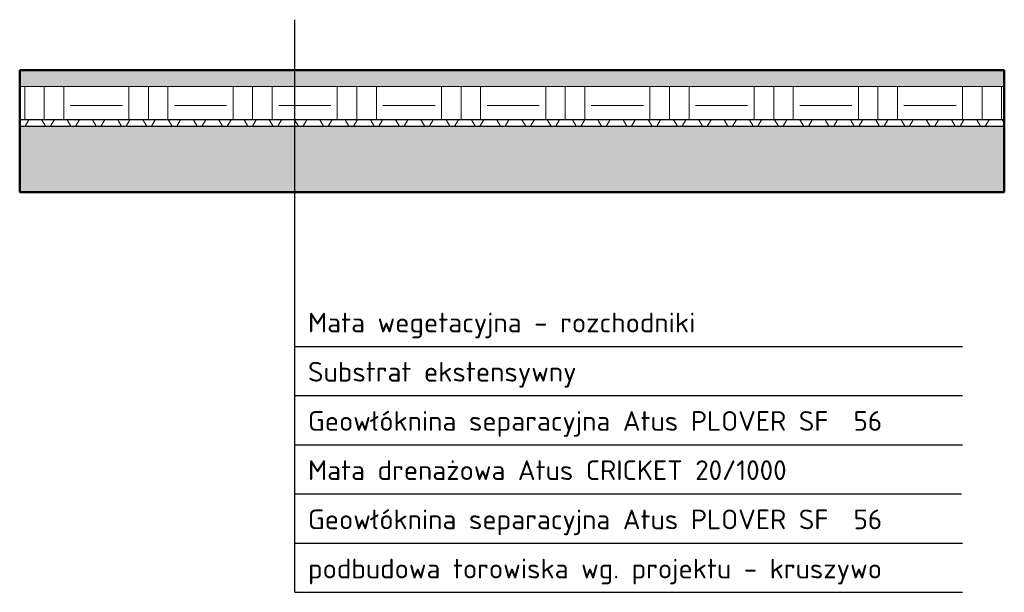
# Model space of a CAD drawing. Header units: millimetres. Extents: x -16480 to -13480, y -1172 to 574.
import ezdxf

# ---------------------------------------------------------------- set-up
doc = ezdxf.new("R2010")
doc.units = ezdxf.units.MM
for name, color, linetype, lineweight in [('A-FLOR', 192, 'Continuous', 18), ('A-FLOR-MCUT', 51, 'Continuous', 18), ('A-FLOR-PATT', 8, 'Continuous', 50)]:
    doc.layers.add(name, color=color, linetype=linetype, lineweight=lineweight)

msp = doc.modelspace()

# ---------------------------------------------------------------- hatches: boundary and pattern name
at = {"layer": 'A-FLOR-PATT', "lineweight": 18}
h = msp.add_hatch(dxfattribs=at)
h.set_pattern_fill('FP1_2', color=256, style=0, pattern_type=2)
h.set_pattern_definition([(0, (-14738.63, 569.968), (101.6, 25.4), [8.382, -67.818, 8.382, -67.818, -406.4]), (0, (-14738.63, 569.968), (101.6, 25.4), [-152.4, 8.382, -144.018, 8.382, -67.818, -177.8]), (0, (-14738.63, 569.968), (101.6, 25.4), [-381, 8.382, -42.418, 8.382, -118.618]), (120, (-14700.53, 582.668), (-72.79705, 75.28818), [8.382, -67.818, 8.382, -67.818, -406.4]), (120, (-14700.53, 582.668), (-72.79705, 75.28818), [-152.4, 8.382, -144.018, 8.382, -67.818, -177.8]), (120, (-14700.53, 582.668), (-72.79705, 75.28818), [-381, 8.382, -42.418, 8.382, -118.618]), (240, (-14687.83, 633.468), (-28.80295, -100.68818), [8.382, -67.818, 8.382, -67.818, -406.4]), (240, (-14687.83, 633.468), (-28.80295, -100.68818), [-152.4, 8.382, -144.018, 8.382, -67.818, -177.8]), (240, (-14687.83, 633.468), (-28.80295, -100.68818), [-381, 8.382, -42.418, 8.382, -118.618])])
h.paths.add_polyline_path([(-13480.1, 370), (-13480.1, 420), (-16480.1, 420), (-16480.1, 370)])
h = msp.add_hatch(dxfattribs=at)
h.set_pattern_fill('FP1_3', color=256, style=0, pattern_type=2)
h.set_pattern_definition([(0, (-14738.63, 569.97), (158.75, 158.75), [158.75, -158.75]), (0, (-14738.63, 629.5), (158.75, 158.75), [158.75, -158.75]), (0, (-14738.63, 689.03), (158.75, 158.75), [158.75, -158.75]), (90, (-14718.79, 708.87), (-158.75, 158.75), [158.75, -158.75]), (90, (-14659.25, 708.87), (-158.75, 158.75), [158.75, -158.75]), (90, (-14599.72, 708.87), (-158.75, 158.75), [158.75, -158.75])])
h.paths.add_polyline_path([(-13480.1, 270), (-13480.1, 370), (-16480.1, 370), (-16480.1, 270)])
h = msp.add_hatch(dxfattribs=at)
h.set_pattern_fill('FP1_4', color=256, style=0, pattern_type=2)
h.set_pattern_definition([(0, (-14738.63, 569.97), (0, 66.675), []), (60, (-14738.63, 569.97), (-57.7422, 33.3375), []), (120, (-14738.63, 569.97), (-57.7422, -33.3375), [])])
h.paths.add_polyline_path([(-13480.1, 249), (-13480.1, 269), (-16480.1, 269), (-16480.1, 249)])
h = msp.add_hatch(dxfattribs=at)
h.set_pattern_fill('FP1_1', color=256, angle=-198.435, style=0, pattern_type=2)
h.set_pattern_definition([(251.565, (-14980.135, 385.68), (0.0003, -137.1597), [18.072, -415.666]), (225, (-14985.85, 368.53), (0.0001, -137.1603), [24.247, -169.727]), (180, (-15003, 351.39), (0.0001, -137.16), [22.86, -114.3]), (135, (-15025.855, 351.39), (0.0001, -137.1603), [24.247, -169.727]), (108.435, (-15043, 368.533), (-8e-05, -137.1597), [18.072, -415.666]), (108.435, (-14980.135, 385.68), (-8e-05, -137.1597), [18.072, -415.666]), (135, (-14985.85, 402.82), (0.0001, -137.1603), [24.247, -169.727]), (180, (-15003, 419.97), (0.0001, -137.16), [22.86, -114.3]), (225, (-15025.855, 419.97), (0.0001, -137.1603), [24.247, -169.727]), (251.565, (-15043, 402.822), (0.0003, -137.1597), [18.072, -415.666]), (251.565, (-15048.715, 334.242), (0.0003, -137.1597), [18.072, -415.666]), (206.565, (-15054.43, 317.1), (-7e-06, -137.16), [12.779, -293.92]), (206.565, (-15191.59, 317.1), (-7e-06, -137.16), [12.779, -293.92]), (180, (-15065.86, 311.38), (0.0001, -137.16), [11.43, -125.73]), (153.435, (-15077.29, 311.38), (0.0002, -137.16), [12.779, -293.92]), (153.435, (-15214.45, 311.38), (0.0002, -137.16), [12.779, -293.92]), (108.435, (-15088.72, 317.097), (-8e-05, -137.1597), [18.072, -415.666]), (108.435, (-15048.715, 334.242), (-8e-05, -137.1597), [18.072, -415.666]), (153.435, (-15054.43, 351.39), (0.0002, -137.16), [12.779, -293.92]), (153.435, (-15191.59, 351.39), (0.0002, -137.16), [12.779, -293.92]), (180, (-15065.86, 357.1), (0.0001, -137.16), [11.43, -125.73]), (206.565, (-15077.29, 357.1), (-7e-06, -137.16), [12.779, -293.92]), (206.565, (-15214.45, 357.1), (-7e-06, -137.16), [12.779, -293.92]), (251.565, (-15088.72, 351.388), (0.0003, -137.1597), [18.072, -415.666]), (243.435, (-14985.85, 317.1), (0.0002, -137.1604), [12.779, -293.92]), (225, (-14991.57, 305.67), (0.0001, -137.1603), [8.082, -185.891]), (180, (-14997.28, 299.95), (0.0001, -137.16), [11.43, -125.73]), (135, (-15008.71, 299.95), (0.0001, -137.1603), [8.082, -185.891]), (116.565, (-15014.425, 305.67), (-7e-06, -137.1604), [12.779, -293.92]), (116.565, (-14985.85, 317.1), (-7e-06, -137.1604), [12.779, -293.92]), (135, (-14991.57, 328.53), (0.0001, -137.1603), [8.082, -185.891]), (180, (-14997.28, 334.24), (0.0001, -137.16), [11.43, -125.73]), (225, (-15008.71, 334.24), (0.0001, -137.1603), [8.082, -185.891]), (243.435, (-15014.425, 328.53), (0.0002, -137.1604), [12.779, -293.92]), (243.435, (-15065.86, 397.11), (0.0002, -137.1604), [12.779, -293.92]), (225, (-15071.57, 385.68), (0.0001, -137.1603), [8.082, -185.891]), (180, (-15077.29, 379.96), (0.0001, -137.16), [11.43, -125.73]), (135, (-15088.72, 379.96), (0.0001, -137.1603), [8.082, -185.891]), (116.565, (-15094.435, 385.68), (-7e-06, -137.1604), [12.779, -293.92]), (116.565, (-15065.86, 397.11), (-7e-06, -137.1604), [12.779, -293.92]), (135, (-15071.57, 408.54), (0.0001, -137.1603), [8.082, -185.891]), (180, (-15077.29, 414.25), (0.0001, -137.16), [11.43, -125.73]), (225, (-15088.72, 414.25), (0.0001, -137.1603), [8.082, -185.891]), (243.435, (-15094.435, 408.54), (0.0002, -137.1604), [12.779, -293.92])])
h.paths.add_polyline_path([(-13480.1, 48), (-13480.1, 248), (-16480.1, 248), (-16480.1, 48)])

# ---------------------------------------------------------------- linework, layer by layer
for p, q in [((-15641.7, -1172.1), (-15641.7, 573.9)), ((-15641.7, -422.1), (-13607.3, -422.1)), ((-15641.7, -572.1), (-13607.3, -572.1)), ((-15641.7, -722.1), (-13607.3, -722.1)), ((-15641.7, -872.1), (-13610.7, -872.1)), ((-15641.7, -1022.1), (-13607.3, -1022.1)), ((-15641.7, -1172.1), (-13607.3, -1172.1))]:
    msp.add_line(p, q)
at = {"layer": 'A-FLOR', "lineweight": 50}
for p, q in [((-13480.1, 420), (-16480.1, 420)), ((-16480.1, 420), (-16480.1, 48)), ((-13480.1, 48), (-13480.1, 420)), ((-16480.1, 48), (-13480.1, 48))]:
    msp.add_line(p, q, dxfattribs=at)
at = {"layer": 'A-FLOR-MCUT'}
for p, q in [((-13480.1, 370), (-16480.1, 370)), ((-13480.1, 270), (-16480.1, 270)), ((-13480.1, 269), (-16480.1, 269)), ((-13480.1, 249), (-16480.1, 249)), ((-13480.1, 248), (-16480.1, 248))]:
    msp.add_line(p, q, dxfattribs=at)

# ---------------------------------------------------------------- texts
at = {"insert": (-15601.7, -319.6), "char_height": 60, "attachment_point": 1}
msp.add_mtext_dynamic_manual_height_columns('\\pxsm1.5,t52;{\\fISOCPEUR|b0|i0|c238|p34;Mata wegetacyjna - rozchodniki^JSubstrat ekstensywny \\PGeowłóknina separacyjna Atus PLOVER SF  56\\PMata drenażowa Atus CRICKET 20/1000\\PGeowłóknina separacyjna Atus PLOVER SF  56\\Ppodbudowa torowiska wg. projektu - kruszywo}', width=11707.209, gutter_width=1470.4, heights=[1416.8], dxfattribs=at)

doc.saveas('drawing.dxf')
